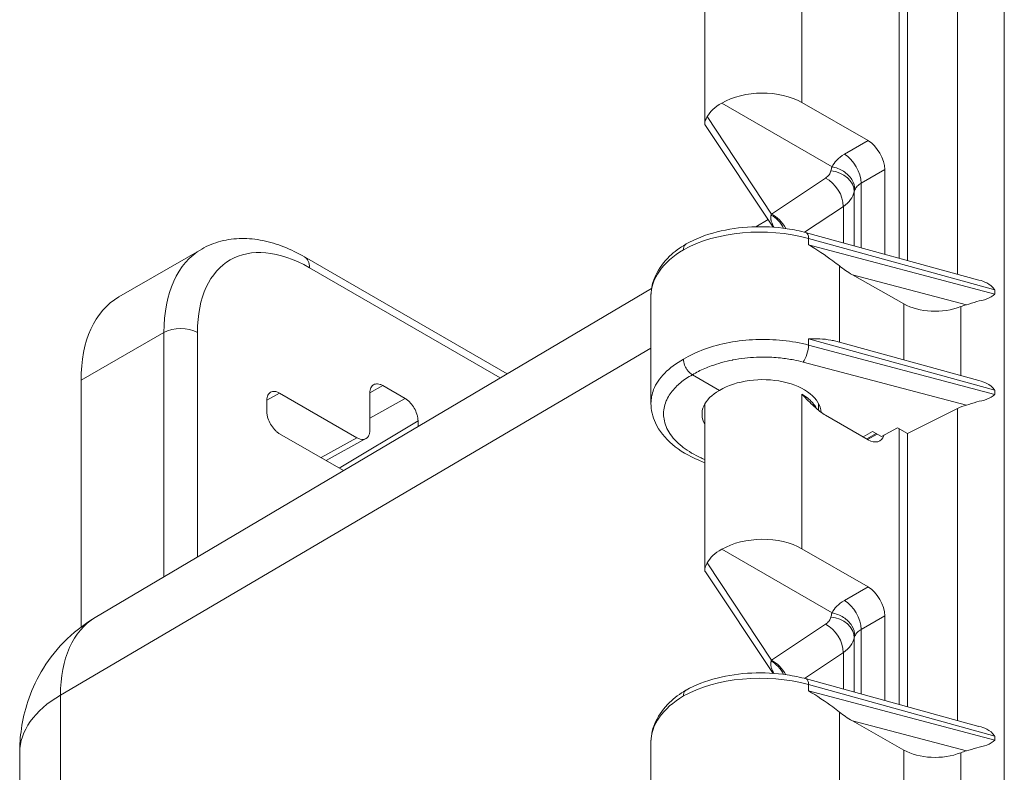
# Model space of a CAD drawing. Header units: inches. Extents: x 0 to 153, y 3 to 96.
# Tile 10 of 132: x 6.12 to 8.15, y 24.83 to 26.38. Entities that reach past the tile are written whole.
import ezdxf

# ---------------------------------------------------------------- set-up
doc = ezdxf.new("R2010")
doc.units = ezdxf.units.IN
doc.header["$LTSCALE"] = 4.5
doc.header["$MEASUREMENT"] = 0
doc.layers.add('Visible (ANSI)', color=7, linetype='Continuous', lineweight=18)
doc.layers.add('Visible Narrow (ANSI)', color=7, linetype='Continuous', lineweight=5)

msp = doc.modelspace()

# ---------------------------------------------------------------- linework, layer by layer
at = {"layer": 'Visible (ANSI)'}
for p, q in [((7.5298, 26.1644), (7.5298, 26.5052)), ((7.9298, 25.8868), (7.9298, 26.4546)), ((7.9474, 26.4444), (7.9474, 25.8819)), ((7.5648, 26.206), (7.7918, 26.0749)), ((7.7298, 26.2073), (7.8659, 26.1288)), ((7.6708, 25.9507), (7.5311, 26.1598)), ((7.9003, 26.0691), (7.9003, 25.8949)), ((7.6352, 25.9516), (7.6603, 25.9664)), ((7.6658, 25.9697), (7.6658, 25.9697)), ((7.7391, 25.9391), (8.0943, 25.8416)), ((6.3239, 25.807), (6.4945, 25.9055)), ((7.1232, 25.6487), (6.7063, 25.8894)), ((7.9394, 25.7928), (7.8337, 25.8529)), ((8.0946, 25.8415), (8.0946, 25.8417)), ((8.0973, 25.841), (8.0973, 25.8407)), ((6.2752, 25.1469), (7.4204, 25.8245)), ((7.4192, 25.809), (7.4192, 25.588)), ((7.5298, 25.6995), (7.5298, 25.6995)), ((7.7997, 25.7158), (8.0943, 25.6349)), ((6.2462, 25.1275), (6.2462, 25.6354)), ((7.5601, 25.6147), (7.5045, 25.6469)), ((6.8671, 25.6245), (6.9132, 25.5979)), ((8.0946, 25.6348), (8.0946, 25.6351)), ((8.0973, 25.6344), (8.0973, 25.634)), ((6.6549, 25.6092), (6.814, 25.5173)), ((6.8406, 25.5326), (6.8406, 25.6092)), ((6.6284, 25.5713), (6.6284, 25.5939)), ((7.5298, 25.2458), (7.5298, 25.5866)), ((7.7642, 25.5736), (7.7642, 25.5873)), ((8.0502, 25.5776), (7.9474, 25.5259)), ((7.7782, 25.5637), (7.8659, 25.5131)), ((6.9397, 25.552), (6.9397, 25.54)), ((7.8939, 25.5194), (7.9269, 25.5377)), ((7.9474, 25.5259), (7.9269, 25.5377)), ((7.9298, 24.9682), (7.9298, 25.536)), ((6.7865, 25.4494), (6.6549, 25.5254)), ((6.8326, 25.5153), (6.7504, 25.4702)), ((7.8829, 25.5257), (7.8632, 25.5147)), ((7.8753, 25.5301), (7.8939, 25.5194)), ((7.9474, 25.5259), (7.9474, 24.9634)), ((7.5648, 25.2875), (7.7918, 25.1564)), ((7.7298, 25.2887), (7.8659, 25.2102)), ((7.6708, 25.0321), (7.5311, 25.2412)), ((7.9003, 25.1505), (7.9003, 24.9763)), ((7.7391, 25.0206), (8.0943, 24.923)), ((7.9394, 24.8742), (7.8337, 24.9343)), ((8.0946, 24.923), (8.0946, 24.9232)), ((8.0973, 24.9225), (8.0973, 24.9222)), ((7.4192, 24.8905), (7.4192, 24.6695)), ((6.1199, 23.7484), (6.1199, 24.8689))]:
    msp.add_line(p, q, dxfattribs=at)
for centre, major_axis, ratio, start_param, end_param in [((7.647, 26.1578), (-0.1172, -0.0018), 0.587337, 3.917954, 5.48075), ((7.647, 26.1578), (-0.1172, 0.0017), 0.567188, 5.498214, 5.995153), ((7.8658, 26.089), (0.0244, -0.0422), 0.577526, 0.78555, 2.356042), ((7.7322, 25.9138), (0.007, 0.0253), 0.341614, 0, 0.000107), ((7.8346, 25.8738), (-0.0548, 0.0347), 0.283768, 1.227995, 1.731824), ((6.5114, 25.4823), (-0.1875, 0.3248), 0.57735, 0, 0.785398), ((8.0052, 25.8326), (-0.0937, -0.0014), 0.587337, 0.783322, 2.1448), ((8.096, 25.7526), (-0.0713, -0.0011), 0.587346, 5.100798, 5.286584), ((7.647, 25.5646), (-0.1228, -0.0019), 0.587337, 3.18171, 5.488751), ((7.647, 25.5646), (-0.1228, 0.0018), 0.567188, 5.506214, 6.59544), ((8.096, 25.546), (-0.0713, -0.0011), 0.587355, 5.100804, 5.401664), ((7.8658, 25.5529), (0.0244, -0.0422), 0.577174, 5.497939, 6.766333), ((7.647, 25.2392), (-0.1172, -0.0018), 0.587337, 3.917954, 5.48075), ((7.647, 25.2393), (-0.1172, 0.0017), 0.567188, 5.498214, 5.995153), ((7.8658, 25.1704), (0.0244, -0.0422), 0.577526, 0.78555, 2.356042), ((7.7322, 24.9953), (0.007, 0.0253), 0.341614, 0, 0.000107), ((7.8346, 24.9553), (-0.0548, 0.0347), 0.283768, 1.227995, 1.731824), ((8.0052, 24.9141), (-0.0937, -0.0014), 0.587337, 0.783322, 2.1448), ((8.096, 24.8341), (-0.0713, -0.0011), 0.587346, 5.100798, 5.286584)]:
    msp.add_ellipse(centre, major_axis=major_axis, ratio=ratio, start_param=start_param, end_param=end_param, dxfattribs=at)
for points, knots in [([(7.5312, 26.1598), (7.5304, 26.1611), (7.5299, 26.1625), (7.5297, 26.1672), (7.5315, 26.1721), (7.5349, 26.1784)], [0.0878081, 0.0878081, 0.0878081, 0.0878081, 0.1445086, 0.1445086, 0.2629399, 0.2629399, 0.2629399, 0.2629399]), ([(7.8388, 26.0277), (7.8388, 26.0347), (7.8366, 26.042), (7.8325, 26.0486), (7.8284, 26.0553), (7.8225, 26.0612), (7.8154, 26.0658), (7.8083, 26.0705), (7.7999, 26.0737), (7.7918, 26.0749)], [0.0000225, 0.0000225, 0.0000225, 0.0000225, 0.3333333, 0.3333333, 0.3333333, 0.6666667, 0.6666667, 0.6666667, 0.9999971, 0.9999971, 0.9999971, 0.9999971]), ([(7.4914, 25.9161), (7.5101, 25.9266), (7.5319, 25.935), (7.5777, 25.9467), (7.6022, 25.9502), (7.6509, 25.9524), (7.6757, 25.9511), (7.7129, 25.9455), (7.7263, 25.9427), (7.7391, 25.9391)], [0, 0, 0, 0, 0.2578545, 0.2578545, 0.5083896, 0.5083896, 0.7546563, 0.7546563, 0.8970322, 0.8970322, 0.8970322, 0.8970322]), ([(6.7063, 25.8894), (6.6923, 25.8974), (6.6781, 25.9044), (6.6494, 25.9157), (6.6349, 25.9201), (6.6058, 25.926), (6.5912, 25.9275), (6.5622, 25.9272), (6.5479, 25.9253), (6.5202, 25.9181), (6.5068, 25.9127), (6.4945, 25.9055)], [3.1415927, 3.1415927, 3.1415927, 3.1415927, 3.2986723, 3.2986723, 3.4557519, 3.4557519, 3.6128316, 3.6128316, 3.7699112, 3.7699112, 3.9269908, 3.9269908, 3.9269908, 3.9269908]), ([(7.4192, 25.8111), (7.4195, 25.8251), (7.4229, 25.8391), (7.4357, 25.8661), (7.4455, 25.8792), (7.4673, 25.9001), (7.4787, 25.9085), (7.4912, 25.916)], [0.0102102, 0.0102102, 0.0102102, 0.0102102, 0.2106544, 0.2106544, 0.4273594, 0.4273594, 0.6006477, 0.6006477, 0.6006477, 0.6006477]), ([(7.4914, 25.9161), (7.4914, 25.9161), (7.4914, 25.9161), (7.4899, 25.9152), (7.4887, 25.914), (7.4866, 25.9103), (7.4861, 25.9078), (7.4859, 25.9054), (7.4859, 25.9047), (7.4859, 25.9041)], [-0.04189053, -0.04189053, -0.04189053, -0.04189053, -0.04145418, -0.04145418, -0.02414848, -0.02414848, 0, 0, 0.00764342, 0.00764342, 0.00764342, 0.00764342]), ([(7.8069, 25.8708), (7.8023, 25.8744), (7.7977, 25.878), (7.7787, 25.8922), (7.76, 25.9051), (7.7433, 25.9146)], [-0.2589101, -0.2589101, -0.2589101, -0.2589101, -0.197686, -0.197686, 0, 0, 0, 0]), ([(8.1263, 25.8224), (8.122, 25.8282), (8.1121, 25.8361), (8.0999, 25.8404), (8.0943, 25.8417)], [0.0120401, 0.0120401, 0.0120401, 0.0120401, 0.3333333, 0.5925181, 0.5925181, 0.5925181, 0.5925181]), ([(7.7433, 25.7209), (7.7588, 25.7214), (7.7748, 25.7209), (7.793, 25.7175), (7.7964, 25.7167), (7.7997, 25.7158)], [-1.1190814, -1.1190814, -1.1190814, -1.1190814, -0.93536, -0.93536, -0.8917976, -0.8917976, -0.8917976, -0.8917976]), ([(7.5045, 25.6469), (7.5012, 25.6487), (7.498, 25.6516), (7.4952, 25.6551), (7.4938, 25.6568), (7.4924, 25.6588), (7.4913, 25.6607), (7.4902, 25.6626), (7.4892, 25.6648), (7.4883, 25.6668), (7.4867, 25.671), (7.4859, 25.6753), (7.4859, 25.679)], [0, 0, 0, 0, 0.333333, 0.333333, 0.333333, 0.49993, 0.49993, 0.49993, 0.666667, 0.666667, 0.666667, 1, 1, 1, 1]), ([(6.8406, 25.6092), (6.8406, 25.6113), (6.8408, 25.6133), (6.8415, 25.617), (6.8421, 25.6187), (6.8442, 25.6229), (6.846, 25.625), (6.8506, 25.6277), (6.8533, 25.6282), (6.858, 25.6279), (6.8598, 25.6276), (6.8634, 25.6264), (6.8652, 25.6256), (6.8671, 25.6245)], [0.000001, 0.000001, 0.000001, 0.000001, 0.0265062, 0.0265062, 0.0530304, 0.0530304, 0.0996621, 0.0996621, 0.1462946, 0.1462946, 0.1728191, 0.1728191, 0.1993227, 0.1993227, 0.1993227, 0.1993227]), ([(8.1263, 25.6157), (8.122, 25.6215), (8.1121, 25.6294), (8.0999, 25.6337), (8.0943, 25.6351)], [0.0120401, 0.0120401, 0.0120401, 0.0120401, 0.3333333, 0.5925181, 0.5925181, 0.5925181, 0.5925181]), ([(6.6284, 25.5939), (6.6284, 25.596), (6.6286, 25.598), (6.6294, 25.6017), (6.63, 25.6034), (6.632, 25.6076), (6.6339, 25.6097), (6.6385, 25.6124), (6.6412, 25.6129), (6.6459, 25.6126), (6.6476, 25.6123), (6.6512, 25.6111), (6.6531, 25.6103), (6.6549, 25.6092)], [0.000001, 0.000001, 0.000001, 0.000001, 0.0265062, 0.0265062, 0.0530304, 0.0530304, 0.0996621, 0.0996621, 0.1462946, 0.1462946, 0.1728191, 0.1728191, 0.1993227, 0.1993227, 0.1993227, 0.1993227]), ([(6.9132, 25.5979), (6.915, 25.5968), (6.9169, 25.5955), (6.9205, 25.5925), (6.9222, 25.5908), (6.9269, 25.5858), (6.9296, 25.5821), (6.9342, 25.5741), (6.936, 25.5699), (6.9381, 25.5633), (6.9387, 25.561), (6.9395, 25.5563), (6.9397, 25.5541), (6.9397, 25.552)], [0.000001, 0.000001, 0.000001, 0.000001, 0.0265062, 0.0265062, 0.0530304, 0.0530304, 0.0996621, 0.0996621, 0.1462946, 0.1462946, 0.1728191, 0.1728191, 0.1993227, 0.1993227, 0.1993227, 0.1993227]), ([(7.7782, 25.5637), (7.7745, 25.5658), (7.7671, 25.571), (7.7553, 25.5811), (7.7428, 25.5932), (7.7343, 25.6021), (7.7298, 25.6067)], [0, 0, 0, 0, 0.25, 0.5, 0.75, 0.9999765, 0.9999765, 0.9999765, 0.9999765]), ([(7.5298, 25.466), (7.5256, 25.4675), (7.5214, 25.4692), (7.4968, 25.4797), (7.4784, 25.4907), (7.4481, 25.5163), (7.4359, 25.5314), (7.4224, 25.5605), (7.4192, 25.5743), (7.4192, 25.588)], [0.9645699, 0.9645699, 0.9645699, 0.9645699, 1.0143188, 1.0143188, 1.2676252, 1.2676252, 1.5247031, 1.5247031, 1.7250614, 1.7250614, 1.7250614, 1.7250614]), ([(6.6549, 25.5254), (6.6531, 25.5264), (6.6512, 25.5277), (6.6476, 25.5307), (6.6459, 25.5324), (6.6412, 25.5375), (6.6385, 25.5412), (6.6339, 25.5491), (6.632, 25.5533), (6.63, 25.5599), (6.6294, 25.5623), (6.6286, 25.5669), (6.6284, 25.5691), (6.6284, 25.5713)], [0.000001, 0.000001, 0.000001, 0.000001, 0.0265062, 0.0265062, 0.0530304, 0.0530304, 0.0996621, 0.0996621, 0.1462946, 0.1462946, 0.1728191, 0.1728191, 0.1993227, 0.1993227, 0.1993227, 0.1993227]), ([(6.814, 25.5173), (6.8163, 25.516), (6.821, 25.514), (6.8274, 25.5134), (6.833, 25.5151), (6.8373, 25.5191), (6.84, 25.525), (6.8406, 25.53), (6.8406, 25.5326)], [0, 0, 0, 0, 0.164605, 0.333667, 0.500193, 0.666606, 0.835389, 1, 1, 1, 1]), ([(7.5311, 25.2412), (7.5305, 25.2422), (7.5301, 25.2433), (7.5294, 25.2481), (7.5311, 25.2527), (7.5349, 25.2598)], [0.0903559, 0.0903559, 0.0903559, 0.0903559, 0.135667, 0.135667, 0.2691124, 0.2691124, 0.2691124, 0.2691124]), ([(7.8388, 25.1091), (7.8388, 25.1161), (7.8366, 25.1234), (7.8325, 25.1301), (7.8284, 25.1367), (7.8225, 25.1427), (7.8154, 25.1473), (7.8083, 25.1519), (7.7999, 25.1551), (7.7918, 25.1564)], [0.0000225, 0.0000225, 0.0000225, 0.0000225, 0.3333333, 0.3333333, 0.3333333, 0.6666667, 0.6666667, 0.6666667, 0.9999971, 0.9999971, 0.9999971, 0.9999971]), ([(6.1199, 24.8689), (6.1199, 24.8845), (6.1209, 24.901), (6.1261, 24.9362), (6.1303, 24.9549), (6.1433, 24.9941), (6.1522, 25.0146), (6.1763, 25.0559), (6.1917, 25.0766), (6.229, 25.115), (6.2511, 25.1326), (6.2752, 25.1469)], [1.5707963, 1.5707963, 1.5707963, 1.5707963, 1.7266418, 1.7266418, 1.8824872, 1.8824872, 2.0383327, 2.0383327, 2.1941782, 2.1941782, 2.3500236, 2.3500236, 2.3500236, 2.3500236]), ([(7.4914, 24.9976), (7.5101, 25.008), (7.5319, 25.0164), (7.5777, 25.0281), (7.6022, 25.0317), (7.6509, 25.0338), (7.6757, 25.0325), (7.7129, 25.0269), (7.7263, 25.0241), (7.7391, 25.0206)], [0, 0, 0, 0, 0.2578545, 0.2578545, 0.5083896, 0.5083896, 0.7546563, 0.7546563, 0.8970322, 0.8970322, 0.8970322, 0.8970322]), ([(7.4192, 24.8926), (7.4195, 24.9065), (7.4229, 24.9205), (7.4357, 24.9475), (7.4455, 24.9606), (7.4673, 24.9815), (7.4787, 24.99), (7.4912, 24.9975)], [0.0102102, 0.0102102, 0.0102102, 0.0102102, 0.2106544, 0.2106544, 0.4273594, 0.4273594, 0.6006477, 0.6006477, 0.6006477, 0.6006477]), ([(7.4914, 24.9976), (7.4914, 24.9976), (7.4914, 24.9975), (7.4899, 24.9967), (7.4887, 24.9955), (7.4866, 24.9917), (7.4861, 24.9893), (7.4859, 24.9869), (7.4859, 24.9861), (7.4859, 24.9855)], [-0.04189053, -0.04189053, -0.04189053, -0.04189053, -0.04145418, -0.04145418, -0.02414848, -0.02414848, 0, 0, 0.00764342, 0.00764342, 0.00764342, 0.00764342]), ([(7.8069, 24.9523), (7.8023, 24.9558), (7.7977, 24.9595), (7.7787, 24.9737), (7.76, 24.9865), (7.7433, 24.996)], [-0.2589101, -0.2589101, -0.2589101, -0.2589101, -0.197686, -0.197686, 0, 0, 0, 0]), ([(8.1263, 24.9038), (8.122, 24.9096), (8.1121, 24.9176), (8.0999, 24.9218), (8.0943, 24.9232)], [0.0120401, 0.0120401, 0.0120401, 0.0120401, 0.3333333, 0.5925181, 0.5925181, 0.5925181, 0.5925181])]:
    msp.add_open_spline(points, degree=3, knots=knots, dxfattribs=at)
for points in [[(8.0685, 25.791), (8.0754, 25.7927), (8.0895, 25.7982), (8.1111, 25.8018), (8.1224, 25.8091), (8.1268, 25.8129)], [(8.0685, 25.5843), (8.0754, 25.5861), (8.0895, 25.5915), (8.1111, 25.5952), (8.1224, 25.6024), (8.1268, 25.6062)], [(7.4192, 25.588), (7.4192, 25.588), (7.4192, 25.588), (7.4192, 25.588)], [(8.0685, 24.8724), (8.0754, 24.8742), (8.0895, 24.8796), (8.1111, 24.8833), (8.1224, 24.8906), (8.1268, 24.8943)]]:
    msp.add_open_spline(points, degree=3, dxfattribs=at)
at = {"layer": 'Visible Narrow (ANSI)'}
for p, q in [((8.1464, 26.8884), (8.1464, 14.1111)), ((7.7298, 26.5102), (7.7298, 26.2073)), ((8.0502, 25.8537), (8.0502, 26.4961)), ((7.6672, 25.9777), (7.5349, 26.1784)), ((7.8175, 26.1009), (7.8659, 26.1288)), ((7.852, 26.0412), (7.9003, 26.0691)), ((7.6672, 25.9777), (7.7783, 26.0518)), ((7.852, 25.9081), (7.852, 26.0412)), ((7.8373, 26.0234), (7.8373, 25.9122)), ((7.735, 25.9402), (7.8151, 25.9935)), ((7.8151, 25.9935), (7.8151, 25.9183)), ((7.7433, 25.9276), (7.7433, 25.9146)), ((7.7433, 25.9276), (8.1268, 25.8217)), ((7.7433, 25.9146), (8.1268, 25.8129)), ((7.1091, 25.6403), (6.7164, 25.867)), ((7.8069, 25.7138), (7.8069, 25.8708)), ((7.8337, 25.8529), (8.0685, 25.791)), ((8.1268, 25.8134), (8.1268, 25.8217)), ((8.1125, 25.8039), (8.1125, 25.8038)), ((8.1268, 25.8129), (8.1268, 25.813)), ((7.9394, 25.6775), (7.9394, 25.7928)), ((8.0568, 25.6452), (8.0568, 25.7872)), ((6.2462, 25.6354), (6.4168, 25.7338)), ((6.4168, 25.7338), (6.4168, 25.2307)), ((6.4857, 25.7338), (6.4857, 25.2714)), ((7.7433, 25.7209), (7.7433, 25.7079)), ((7.7433, 25.7209), (8.1268, 25.615)), ((6.2038, 24.9873), (7.4192, 25.7013)), ((7.7433, 25.7079), (8.1268, 25.6062)), ((7.7325, 25.6729), (8.0685, 25.5843)), ((6.8671, 25.6245), (6.8406, 25.6097)), ((6.6549, 25.6092), (6.6284, 25.5944)), ((6.9132, 25.5979), (6.8406, 25.5574)), ((7.7298, 25.6067), (7.7298, 25.5916)), ((7.7298, 25.6067), (7.7298, 25.6067)), ((8.1125, 25.5972), (8.1125, 25.5972)), ((8.1268, 25.6067), (8.1268, 25.615)), ((8.1268, 25.6062), (8.1268, 25.6063)), ((7.7298, 25.5916), (7.7298, 25.2887)), ((8.0502, 24.9351), (8.0502, 25.5776)), ((6.9397, 25.552), (6.7771, 25.4548)), ((6.814, 25.5173), (6.7401, 25.4762)), ((7.8753, 25.5301), (7.8556, 25.519)), ((7.8646, 25.5138), (7.8848, 25.5246)), ((7.5349, 25.2598), (7.6672, 25.0592)), ((7.8175, 25.1823), (7.8659, 25.2102)), ((7.852, 25.1226), (7.9003, 25.1505)), ((7.6672, 25.0592), (7.7783, 25.1332)), ((7.852, 24.9896), (7.852, 25.1226)), ((7.8373, 25.1048), (7.8373, 24.9936)), ((7.735, 25.0217), (7.8151, 25.075)), ((7.8151, 25.075), (7.8151, 24.9997)), ((7.7433, 25.009), (7.7433, 24.996)), ((7.7433, 25.009), (8.1268, 24.9031)), ((6.2038, 23.8668), (6.2038, 24.9873)), ((7.7433, 24.996), (8.1268, 24.8943)), ((7.8069, 24.7953), (7.8069, 24.9523)), ((7.8337, 24.9343), (8.0685, 24.8724)), ((8.1268, 24.8948), (8.1268, 24.9031)), ((8.1268, 24.8943), (8.1268, 24.8944)), ((7.9394, 24.7589), (7.9394, 24.8742)), ((8.0568, 24.7267), (8.0568, 24.8686)), ((8.1125, 24.8854), (8.1125, 24.8853))]:
    msp.add_line(p, q, dxfattribs=at)
for centre, major_axis, ratio, start_param, end_param in [((7.8181, 26.0614), (-0.0244, 0.0422), 0.557025, 3.927143, 5.497635), ((7.7889, 26.0264), (0.0479, -0.009), 0.819665, 0.151672, 1.711461), ((7.7777, 26.0116), (-0.027, 0.0406), 0.635416, 3.888928, 5.458207), ((7.7404, 26.0298), (0.0975, -0.0007), 0.572288, 5.58936, 6.181317), ((7.8858, 26.0195), (-0.0487, 0.0014), 0.556798, 6.030851, 6.193399), ((7.6683, 26.0117), (-0.0075, -0.0482), 0.117076, 0.745261, 0.80791), ((7.6622, 25.9349), (-0.0242, 0.0423), 0.674883, 4.648227, 5.461288), ((7.6666, 25.9376), (-0.027, 0.0406), 0.635416, 4.548911, 5.458204), ((6.7164, 25.6007), (-0.1631, 0.2825), 0.57735, 5.497787, 7.068583), ((7.647, 25.8111), (0.2278, -0.003), 0.568369, 1.141951, 2.363681), ((7.7322, 25.9138), (0.007, 0.0253), 0.341614, 5.376663, 6.283185), ((6.682, 25.5808), (-0.1875, 0.3248), 0.57735, 0, 0.785398), ((7.647, 25.8111), (0.2278, 0.0031), 0.586195, 2.348242, 3.133629), ((6.682, 25.8471), (0.0244, 0.0422), 0.57735, 5.497787, 6.283185), ((6.4513, 25.7139), (-0.0488, 0), 0.57735, 3.926991, 5.497787), ((7.7322, 25.6942), (0.0067, 0.0254), 0.348506, 3.818842, 5.373202), ((7.8181, 25.1429), (-0.0244, 0.0422), 0.557025, 3.927143, 5.497635), ((6.4513, 24.8444), (-0.175, 0.3031), 0.57735, 0.006171, 0.785398), ((7.7777, 25.0931), (-0.027, 0.0406), 0.635416, 3.888928, 5.458207), ((7.7889, 25.1078), (0.0479, -0.009), 0.819665, 0.151672, 1.711461), ((7.8858, 25.101), (-0.0487, 0.0014), 0.556798, 6.030851, 6.193399), ((7.7404, 25.1112), (0.0975, -0.0007), 0.572288, 5.58936, 6.181317), ((7.6622, 25.0163), (-0.0242, 0.0423), 0.674876, 4.648264, 5.46128), ((7.6666, 25.019), (-0.027, 0.0406), 0.635416, 4.548911, 5.458204), ((7.647, 24.8925), (0.2278, -0.003), 0.568369, 1.141951, 2.363681), ((7.7322, 24.9953), (0.007, 0.0253), 0.341614, 5.376663, 6.283185), ((6.4124, 24.8689), (-0.2925, 0), 0.57735, 5.506514, 6.283185), ((7.647, 24.8925), (0.2278, 0.0031), 0.586195, 2.348242, 3.133629)]:
    msp.add_ellipse(centre, major_axis=major_axis, ratio=ratio, start_param=start_param, end_param=end_param, dxfattribs=at)
for points, knots in [([(7.7918, 26.0749), (7.7942, 26.0798), (7.8003, 26.0892), (7.8111, 26.0972), (7.8175, 26.1009)], [0.0000377, 0.0000377, 0.0000377, 0.0000377, 0.5, 1, 1, 1, 1]), ([(7.7783, 26.0518), (7.7814, 26.0538), (7.7837, 26.056), (7.7856, 26.0583), (7.7857, 26.0584), (7.7858, 26.0585), (7.7859, 26.0586), (7.7877, 26.0611), (7.7889, 26.0637), (7.7895, 26.0665)], [0, 0, 0, 0, 0.4747361, 0.4747361, 0.4747361, 0.5, 0.5, 0.5, 1, 1, 1, 1]), ([(7.8388, 26.0277), (7.84, 26.0302), (7.8434, 26.0351), (7.8488, 26.0393), (7.852, 26.0412)], [0, 0, 0, 0, 0.5, 0.9999849, 0.9999849, 0.9999849, 0.9999849]), ([(7.6721, 25.9506), (7.6712, 25.9522), (7.6705, 25.9536), (7.6699, 25.9549), (7.6692, 25.9562), (7.6687, 25.9575), (7.6683, 25.9586), (7.6678, 25.9598), (7.6675, 25.9609), (7.6672, 25.9619), (7.6668, 25.9629), (7.6666, 25.9639), (7.6664, 25.9648), (7.6662, 25.9657), (7.6661, 25.9666), (7.666, 25.9674), (7.6659, 25.9683), (7.6659, 25.969), (7.6658, 25.9698), (7.6658, 25.9705), (7.6659, 25.9713), (7.6659, 25.9719), (7.666, 25.9726), (7.6661, 25.9732), (7.6662, 25.9739), (7.6663, 25.9745), (7.6664, 25.9751), (7.6666, 25.9757)], [0.1818236, 0.1818236, 0.1818236, 0.1818236, 0.2727273, 0.2727273, 0.2727273, 0.3636364, 0.3636364, 0.3636364, 0.4545455, 0.4545455, 0.4545455, 0.5454545, 0.5454545, 0.5454545, 0.6363636, 0.6363636, 0.6363636, 0.7272727, 0.7272727, 0.7272727, 0.8181818, 0.8181818, 0.8181818, 0.9090909, 0.9090909, 0.9090909, 1, 1, 1, 1]), ([(7.7433, 25.7079), (7.7264, 25.7124), (7.6909, 25.7188), (7.6349, 25.7206), (7.5797, 25.7144), (7.5285, 25.7006), (7.499, 25.6868), (7.4859, 25.679)], [0, 0, 0, 0, 0.2, 0.4, 0.6, 0.8, 1, 1, 1, 1]), ([(7.4192, 25.588), (7.4192, 25.5976), (7.4234, 25.6192), (7.4447, 25.6511), (7.4707, 25.6705), (7.4859, 25.679)], [0.7471972, 0.7471972, 0.7471972, 0.7471972, 0.8181818, 0.9090909, 1, 1, 1, 1]), ([(7.7325, 25.6729), (7.7261, 25.6746), (7.7197, 25.6761), (7.7132, 25.6773), (7.7041, 25.6791), (7.6949, 25.6804), (7.6855, 25.6814), (7.6739, 25.6826), (7.6621, 25.6832), (7.6503, 25.6832), (7.6457, 25.6832), (7.6411, 25.6831), (7.6365, 25.6829), (7.6201, 25.6822), (7.6038, 25.6804), (7.5881, 25.6774), (7.5878, 25.6773), (7.5874, 25.6772), (7.5871, 25.6772), (7.5717, 25.6742), (7.557, 25.6701), (7.5432, 25.6651), (7.5387, 25.6635), (7.5342, 25.6617), (7.5299, 25.6598), (7.5209, 25.656), (7.5125, 25.6517), (7.5045, 25.6469)], [0, 0, 0, 0, 0.08304, 0.08304, 0.08304, 0.2, 0.2, 0.2, 0.343946, 0.343946, 0.343946, 0.4, 0.4, 0.4, 0.6, 0.6, 0.6, 0.604385, 0.604385, 0.604385, 0.8, 0.8, 0.8, 0.865034, 0.865034, 0.865034, 1, 1, 1, 1]), ([(7.5298, 25.4724), (7.5274, 25.4734), (7.525, 25.4744), (7.5227, 25.4755), (7.5086, 25.4818), (7.4961, 25.4892), (7.4854, 25.4974), (7.4847, 25.498), (7.484, 25.4985), (7.4833, 25.4991), (7.4722, 25.5079), (7.4632, 25.5176), (7.4568, 25.5278), (7.4566, 25.5282), (7.4564, 25.5286), (7.4562, 25.529), (7.4502, 25.5388), (7.4466, 25.5491), (7.4455, 25.5595), (7.4453, 25.561), (7.4452, 25.5624), (7.4451, 25.5638), (7.4448, 25.5732), (7.4464, 25.5825), (7.45, 25.5916), (7.451, 25.594), (7.4521, 25.5964), (7.4534, 25.5988), (7.4576, 25.6067), (7.4633, 25.6143), (7.4702, 25.6215), (7.4733, 25.6246), (7.4765, 25.6276), (7.4801, 25.6305), (7.4871, 25.6363), (7.4952, 25.6417), (7.5045, 25.6469)], [0.4404391, 0.4404391, 0.4404391, 0.4404391, 0.4545455, 0.4545455, 0.4545455, 0.5398613, 0.5398613, 0.5398613, 0.5454545, 0.5454545, 0.5454545, 0.6363636, 0.6363636, 0.6363636, 0.6396598, 0.6396598, 0.6396598, 0.7272727, 0.7272727, 0.7272727, 0.739467, 0.739467, 0.739467, 0.8181818, 0.8181818, 0.8181818, 0.8392196, 0.8392196, 0.8392196, 0.9090909, 0.9090909, 0.9090909, 0.9393164, 0.9393164, 0.9393164, 1, 1, 1, 1]), ([(7.7298, 25.6067), (7.7385, 25.6017), (7.7505, 25.5922), (7.7578, 25.5815), (7.7599, 25.5772)], [0.0000337, 0.0000337, 0.0000337, 0.0000337, 0.2, 0.3275467, 0.3275467, 0.3275467, 0.3275467]), ([(7.7918, 25.1564), (7.7942, 25.1612), (7.8003, 25.1706), (7.8111, 25.1786), (7.8175, 25.1823)], [0.0000377, 0.0000377, 0.0000377, 0.0000377, 0.5, 1, 1, 1, 1]), ([(7.7783, 25.1332), (7.7814, 25.1352), (7.7837, 25.1374), (7.7856, 25.1397), (7.7857, 25.1398), (7.7858, 25.14), (7.7859, 25.1401), (7.7877, 25.1425), (7.7889, 25.1452), (7.7895, 25.1479)], [0, 0, 0, 0, 0.4747361, 0.4747361, 0.4747361, 0.5, 0.5, 0.5, 1, 1, 1, 1]), ([(7.8388, 25.1091), (7.84, 25.1116), (7.8434, 25.1165), (7.8488, 25.1207), (7.852, 25.1226)], [0, 0, 0, 0, 0.5, 0.9999849, 0.9999849, 0.9999849, 0.9999849]), ([(7.6721, 25.032), (7.672, 25.0322), (7.6719, 25.0324), (7.6718, 25.0326), (7.6709, 25.0342), (7.6701, 25.0357), (7.6695, 25.0371), (7.6689, 25.0385), (7.6684, 25.0398), (7.6679, 25.041), (7.6675, 25.0422), (7.6671, 25.0433), (7.6669, 25.0444), (7.6666, 25.0455), (7.6664, 25.0464), (7.6662, 25.0474), (7.666, 25.0483), (7.6659, 25.0492), (7.6659, 25.0501), (7.6658, 25.0509), (7.6658, 25.0517), (7.6659, 25.0525), (7.6659, 25.0533), (7.666, 25.0541), (7.6661, 25.0548), (7.6662, 25.0556), (7.6664, 25.0564), (7.6666, 25.0571)], [0.1892909, 0.1892909, 0.1892909, 0.1892909, 0.2, 0.2, 0.2, 0.3, 0.3, 0.3, 0.4, 0.4, 0.4, 0.5, 0.5, 0.5, 0.6, 0.6, 0.6, 0.7, 0.7, 0.7, 0.8, 0.8, 0.8, 0.9, 0.9, 0.9, 0.9999934, 0.9999934, 0.9999934, 0.9999934])]:
    msp.add_open_spline(points, degree=3, knots=knots, dxfattribs=at)
for points in [[(7.7895, 26.0665), (7.7897, 26.0679), (7.7906, 26.0706), (7.7912, 26.0736), (7.7918, 26.0749)], [(7.7895, 25.1479), (7.7897, 25.1494), (7.7906, 25.1521), (7.7912, 25.1551), (7.7918, 25.1564)], [(7.6666, 25.0571), (7.6667, 25.0574), (7.6669, 25.0581), (7.6671, 25.0588), (7.6672, 25.0592)]]:
    msp.add_open_spline(points, degree=3, dxfattribs=at)

doc.saveas('drawing.dxf')
